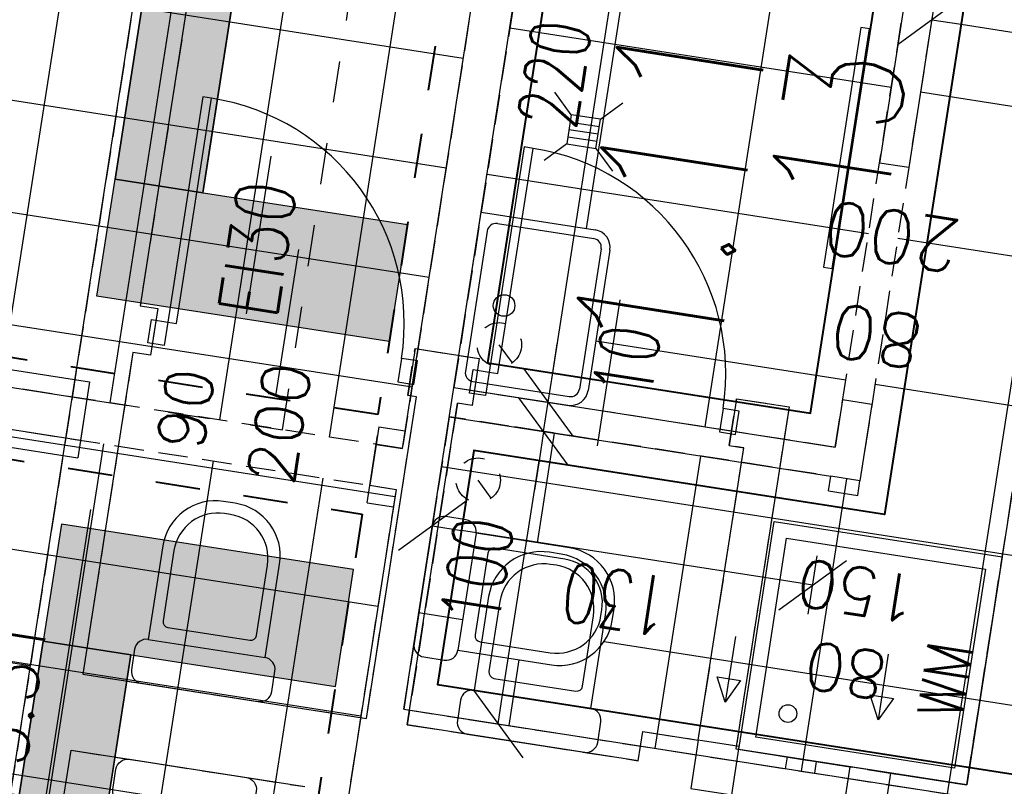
# Model space of a CAD drawing. Extents: x -38969 to 27108, y -24488 to 212598.
# Tile 254 of 256: x -6911 to -6578, y 39667 to 39927. Entities that reach past the tile are written whole.
import ezdxf
from ezdxf import colors
from ezdxf.entities.mleader import LeaderData, LeaderLine
from ezdxf.enums import TextEntityAlignment as Align
from ezdxf.math import Vec2, Vec3

# ---------------------------------------------------------------- set-up
doc = ezdxf.new("R2010")
doc.units = 0
doc.header["$LTSCALE"] = 100
doc.header["$MEASUREMENT"] = 0
for name, pattern in [('0.5_0.5', [1, 0.5, -0.5]), ('0.7_0.7', [1.4, 0.7, -0.7]), ('DASHED22', [0.15, 0.1, -0.05])]:
    doc.linetypes.add(name, pattern=pattern)
doc.layers.get('0').update_dxf_attribs({"linetype": 'CONTINUOUS'})
doc.layers.get('DEFPOINTS').update_dxf_attribs({"linetype": 'CONTINUOUS'})
for name, color, linetype in [('F_0-DIM', 6, 'CONTINUOUS'), ('F_0-MEBLE', 5, 'CONTINUOUS'), ('F_0-MUR istn', 200, 'CONTINUOUS'), ('F_0-MUW', 1, 'CONTINUOUS'), ('F_0-NR POM', 3, 'CONTINUOUS'), ('F_0-POMOCNICZA', 2, 'CONTINUOUS'), ('F_0-POW', 123, 'DASHED22'), ('F_0-STOLARKA', 6, 'CONTINUOUS'), ('F_0-WENTYLACJA', 2, 'CONTINUOUS'), ('F_1-DIM100', 6, 'CONTINUOUS'), ('F_1-MEBLE', 5, 'CONTINUOUS'), ('F_1-mur', 3, 'CONTINUOUS'), ('F_1-MUR istn', 200, 'CONTINUOUS'), ('F_1-NR POM', 3, 'CONTINUOUS'), ('F_1-PLYTKI', 140, 'CONTINUOUS'), ('F_1-POMOCNICZA', 2, 'CONTINUOUS'), ('F_1-POW', 2, 'DASHED22'), ('F_1-POW pos', 2, 'DASHED22'), ('F_1-stol', 6, 'CONTINUOUS'), ('F_1-sufit podw', 252, 'CONTINUOUS'), ('F_1-TXT', 123, 'CONTINUOUS'), ('F_1-WENTYLACJA', 2, 'CONTINUOUS'), ('F_1-WYKONCZENIE ŚCIANY', 140, 'CONTINUOUS'), ('t_1-TXT', 123, 'CONTINUOUS')]:
    doc.layers.add(name, color=color, linetype=linetype)
doc.styles.add('ROMANS', font='ROMANS.shx', dxfattribs={"width": 0.8})
doc.styles.get("Standard").update_dxf_attribs({"font": 'romans.shx', "width": 0.7})
doc.styles.add('TXT', font='romans.shx')
doc.linetypes.add('CPFLEX', pattern='A,0.0001,-0.2,[131,LTYPESHP.SHX,S=0.2,R=0,X=-0.2,Y=0],-0.4,[131,LTYPESHP.SHX,S=0.2,R=180,X=0.2,Y=0],-0.2', length=0.8001)
doc.dimstyles.new('DIM100', dxfattribs={"dimscale": 10, "dimtxt": 2, "dimasz": 1, "dimexe": 0, "dimexo": 0, "dimgap": 0.5, "dimtad": 1, "dimdec": 4, "dimrnd": 0.5, "dimdsep": 46, "dimtxsty": 'Standard', "dimblk1": 'TICK1', "dimblk2": 'TICK1', "dimsah": 1, "dimcen": 0, "dimse1": 1, "dimse2": 1, "dimclrd": 6, "dimclre": 6, "dimclrt": 123, "dimadec": 0, "dimazin": 0, "dimtfac": 1, "dimtdec": 4, "dimtmove": 2, "dimatfit": 3, "dimldrblk": 'TICK1', "dimfxl": 1, "dimtolj": 1, "dimarcsym": 0})
pattern_1 = [(171.1447, (-2226.997, 44330.714), (-7.69697, -49.404), []), (261.1447, (-2226.997, 44330.714), (49.404, -7.69697), [])]
pattern_2 = [(171.1447, (-2226.997, 44330.714), (-5.77273, -37.05301), []), (261.1447, (-2226.997, 44330.714), (37.05301, -5.77273), [])]

# ---------------------------------------------------------------- blocks, each defined once
blk = doc.blocks.new('DR_SYMB')
blk.add_attdef('SZER', text='', height=9).set_placement((0, 4), align=Align.CENTER)
blk.add_attdef('SYMB1', text='', height=11).set_placement((-29, 0), align=Align.MIDDLE_RIGHT)
blk.add_attdef('SYMB2', text='', height=11).set_placement((29, 0), align=Align.MIDDLE_LEFT)
blk.add_attdef('WYS', text='', height=9).set_placement((0, -4), align=Align.TOP_CENTER)
blk = doc.blocks.new('TICK1')
at = {"color": 0}
for p, q in [((-1, -1), (1, 1)), ((0, -1), (0, 1)), ((0, 0), (-1, 0))]:
    blk.add_line(p, q, dxfattribs=at)
blk = doc.blocks.new('*D1641')
at = {"layer": 'DEFPOINTS', "color": 0}
for p in [(-6765.74, 39792.31), (-6733.85, 39787.34), (-6781.13, 39693.5)]:
    blk.add_point(p, dxfattribs=at)
at = {"layer": 'F_1-DIM100', "color": 6, "lineweight": -2, "transparency": 16777216}
blk.add_line((-6747.71, 39698.41), (-6735.39, 39777.46), dxfattribs=at)
at = {"layer": 'F_1-DIM100', "color": 6, "lineweight": -2, "transparency": 16777216, "xscale": 10, "yscale": 10, "zscale": 10}
for p, rotation in [((-6733.85, 39787.34), 81.14470898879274), ((-6749.25, 39688.53), 261.1447089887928)]:
    blk.add_blockref('TICK1', p, dxfattribs=dict(at, rotation=rotation))
at = {"layer": 'F_1-DIM100', "color": 123, "transparency": 16777216, "insert": (-6756.37, 39740.25), "char_height": 20, "attachment_point": 5, "rotation": 81.1447}
blk.add_mtext('\\A1;100', dxfattribs=at)
blk = doc.blocks.new('OWYS_R6')
at = {"color": 6}
for p, q in [((0, 4.131), (0, -4.16)), ((-4.16, 0), (15.698, 0))]:
    blk.add_line(p, q, dxfattribs=at)
blk.add_circle((0, 0), 2.4, dxfattribs=at)
at = {"style": 'TXT'}
blk.add_attdef('%%P0.00', text='', height=2, dxfattribs=at).set_placement((2.8, 0.4), align=Align.BOTTOM_LEFT)
blk = doc.blocks.new('ZLEW_R1')
for p, q in [((-30, 0), (30, 0)), ((30, 0), (30, -39)), ((-30, 0), (-30, -39)), ((24, -3), (-24, -3)), ((-27, -6), (-27, -39)), ((27, -6), (27, -39)), ((24, -42), (-24, -42)), ((24, -45), (-24, -45))]:
    blk.add_line(p, q)
blk.add_circle((0, -12.5), 3.65)
for centre, radius, start, end in [((-24, -6), 3, 89.9984, 180), ((24, -6), 3, 0, 90), ((-24, -39), 6, 180, 270), ((-24, -39), 3, 180, 270), ((24, -39), 6, 270, 0), ((24, -39), 3, 270, 0)]:
    blk.add_arc(centre, radius, start, end)
blk = doc.blocks.new('WC_R3')
for p, q in [((20, 0), (-20, 0)), ((-24, -4), (-24, -11)), ((24, -11), (24, -4)), ((20, -15), (-20, -15)), ((-20, -15), (-20, -47)), ((20, -47), (20, -15)), ((-16, -22), (-16, -46)), ((14, -20), (-14, -20)), ((16, -46), (16, -22)), ((-1, -61), (1, -61)), ((-2, -65), (2, -65))]:
    blk.add_line(p, q)
for centre, radius, start, end in [((-20, -4), 4, 90, 180), ((20, -4), 4, 0, 90), ((-20, -11), 4, 180, 270), ((20, -11), 4, 270, 0), ((-14, -22), 2, 90, 180), ((14, -22), 2, 0, 90), ((-1, -46), 15, 180, 270), ((1, -46), 15, 270, 0), ((-2, -47), 18, 180, 270), ((2, -47), 18, 270, 0)]:
    blk.add_arc(centre, radius, start, end)
blk = doc.blocks.new('*D1651')
at = {"layer": 'DEFPOINTS', "color": 0}
for p in [(-6765.74, 39792.31), (-6637.15, 39772.27), (-6771.47, 39755.48)]:
    blk.add_point(p, dxfattribs=at)
at = {"layer": 'F_1-DIM100', "color": 6, "lineweight": -2, "transparency": 16777216}
blk.add_line((-6652.77, 39736.99), (-6761.59, 39753.94), dxfattribs=at)
at = {"layer": 'F_1-DIM100', "color": 6, "lineweight": -2, "transparency": 16777216, "xscale": 10, "yscale": 10, "zscale": 10}
for p, rotation in [((-6771.47, 39755.48), 171.1447089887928), ((-6642.89, 39735.45), 351.1447089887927)]:
    blk.add_blockref('TICK1', p, dxfattribs=dict(at, rotation=rotation))
at = {"layer": 'F_1-DIM100', "color": 123, "transparency": 16777216, "insert": (-6709.49, 39730.65), "char_height": 20, "attachment_point": 5, "rotation": 171.1447}
blk.add_mtext('\\A1;130', dxfattribs=at)
blk = doc.blocks.new('*D1654')
at = {"layer": 'DEFPOINTS', "color": 0}
for p in [(-6764.19, 39802.21), (-6732.31, 39797.24), (-6765.74, 39792.31)]:
    blk.add_point(p, dxfattribs=at)
at = {"layer": 'F_1-DIM100', "color": 6, "lineweight": -2, "transparency": 16777216}
for p, q in [((-6730.77, 39807.12), (-6729.23, 39817)), ((-6733.85, 39787.34), (-6732.31, 39797.24)), ((-6735.39, 39777.46), (-6736.93, 39767.58))]:
    blk.add_line(p, q, dxfattribs=at)
at = {"layer": 'F_1-DIM100', "color": 6, "lineweight": -2, "transparency": 16777216, "xscale": 10, "yscale": 10, "zscale": 10}
for p, rotation in [((-6732.31, 39797.24), 261.1447089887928), ((-6733.85, 39787.34), 81.1447089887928)]:
    blk.add_blockref('TICK1', p, dxfattribs=dict(at, rotation=rotation))
at = {"layer": 'F_1-DIM100', "color": 123, "transparency": 16777216, "insert": (-6705.81, 39811.11), "char_height": 20, "attachment_point": 5, "rotation": 81.1447}
blk.add_mtext('\\A1;10', dxfattribs=at)
blk = doc.blocks.new('*D1655')
at = {"layer": 'DEFPOINTS', "color": 0}
for p in [(-6730.69, 40019.62), (-6698.45, 40014.6), (-6764.19, 39802.21)]:
    blk.add_point(p, dxfattribs=at)
at = {"layer": 'F_1-DIM100', "color": 6, "lineweight": -2, "transparency": 16777216}
blk.add_line((-6730.77, 39807.12), (-6699.99, 40004.72), dxfattribs=at)
at = {"layer": 'F_1-DIM100', "color": 6, "lineweight": -2, "transparency": 16777216, "xscale": 10, "yscale": 10, "zscale": 10}
for p, rotation in [((-6698.45, 40014.6), 81.1447089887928), ((-6732.31, 39797.24), 261.1447089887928)]:
    blk.add_blockref('TICK1', p, dxfattribs=dict(at, rotation=rotation))
at = {"layer": 'F_1-DIM100', "color": 123, "transparency": 16777216, "insert": (-6730.2, 39908.23), "char_height": 20, "attachment_point": 5, "rotation": 81.1447}
blk.add_mtext('\\A1;220', dxfattribs=at)
blk = doc.blocks.new('*D1662')
at = {"layer": 'DEFPOINTS', "color": 0}
for p in [(-6591.51, 39997.94), (-6398.81, 39967.92), (-6409.94, 39896.48)]:
    blk.add_point(p, dxfattribs=at)
at = {"layer": 'F_1-DIM100', "color": 6, "lineweight": -2, "transparency": 16777216}
blk.add_line((-6592.75, 39924.97), (-6419.82, 39898.02), dxfattribs=at)
at = {"layer": 'F_1-DIM100', "color": 6, "lineweight": -2, "transparency": 16777216, "xscale": 10, "yscale": 10, "zscale": 10}
for p, rotation in [((-6602.63, 39926.5), 171.1447089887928), ((-6409.94, 39896.48), 351.1447089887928)]:
    blk.add_blockref('TICK1', p, dxfattribs=dict(at, rotation=rotation))
at = {"layer": 'F_1-DIM100', "color": 123, "transparency": 16777216, "insert": (-6508.6, 39896.67), "char_height": 20, "attachment_point": 5, "rotation": 171.1447}
blk.add_mtext('\\A1;195', dxfattribs=at)
blk = doc.blocks.new('*D1685')
at = {"layer": 'DEFPOINTS', "color": 0}
for p in [(-6591.51, 39997.94), (-6642.31, 39671.87), (-6503.92, 39650.31)]:
    blk.add_point(p, dxfattribs=at)
at = {"layer": 'F_1-DIM100', "color": 6, "lineweight": -2, "transparency": 16777216}
blk.add_line((-6454.66, 39966.5), (-6502.38, 39660.19), dxfattribs=at)
at = {"layer": 'F_1-DIM100', "color": 6, "lineweight": -2, "transparency": 16777216, "xscale": 10, "yscale": 10, "zscale": 10}
for p, rotation in [((-6453.12, 39976.38), 81.14470898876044), ((-6503.92, 39650.31), 261.1447089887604)]:
    blk.add_blockref('TICK1', p, dxfattribs=dict(at, rotation=rotation))
at = {"layer": 'F_1-DIM100', "color": 123, "transparency": 16777216, "insert": (-6493.34, 39815.65), "char_height": 20, "attachment_point": 5, "rotation": 81.1447}
blk.add_mtext('\\A1;330', dxfattribs=at)
blk = doc.blocks.new('DR_1180P0')
at = {"color": 7}
blk.add_line((-15, -40), (35, -40), dxfattribs=at)
blk.add_lwpolyline([(4, 0), (4, -3), (81, -3), (81, 0), (4, 0)])
blk.add_arc((4, -3), 77, 270, 0, dxfattribs=at)
blk = doc.blocks.new('*D1756')
at = {"layer": 'DEFPOINTS', "color": 0}
for p in [(-6876.7, 41171.83), (-6818.42, 41162.75), (-7112.73, 39614.61)]:
    blk.add_point(p, dxfattribs=at)
at = {"layer": 'F_0-DIM', "color": 6, "lineweight": -2, "transparency": 16777216}
blk.add_line((-7059.34, 39616.41), (-6819.96, 41152.87), dxfattribs=at)
at = {"layer": 'F_0-DIM', "color": 6, "lineweight": -2, "transparency": 16777216, "xscale": 10, "yscale": 10, "zscale": 10}
for p, rotation in [((-6818.42, 41162.75), 81.14470898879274), ((-7060.88, 39606.53), 261.1447089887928)]:
    blk.add_blockref('TICK1', p, dxfattribs=dict(at, rotation=rotation))
at = {"layer": 'F_0-DIM', "color": 123, "transparency": 16777216, "insert": (-6954.47, 40386.95), "char_height": 20, "attachment_point": 5, "rotation": 81.1447}
blk.add_mtext('\\A1;1575', dxfattribs=at)

msp = doc.modelspace()

# ---------------------------------------------------------------- hatches: boundary and pattern name
at = {"layer": 'F_1-PLYTKI'}
h = msp.add_hatch(dxfattribs=at)
h.set_pattern_fill('ANSI37', color=5, scale=300, angle=45)
h.set_pattern_definition(pattern_2)
h.paths.add_polyline_path([(-7927.48, 40897.31774), (-7959.19152, 40693.7732), (-6970.12315, 40539.67984), (-7016.70657, 40240.6781), (-7080.95953, 39828.26203), (-6781.57121, 39781.61839), (-6639.02331, 40696.58074)])
at = {"layer": 'F_1-PLYTKI', "true_color": 0xf1a50e}
h = msp.add_hatch(dxfattribs=at)
h.set_pattern_fill('ANSI37', color=40, scale=400, angle=45)
h.set_pattern_definition(pattern_1)
h.paths.add_polyline_path([(-6739.62075, 39959.93799), (-6754.95852, 39861.49051), (-6716.42339, 39855.48687, -0.414213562), (-6711.41855, 39848.63475), (-6718.80764, 39801.2069, -0.414213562), (-6725.65976, 39796.20205), (-6635.253, 39782.09999), (-6601.38633, 39999.47766), (-6631.52277, 40004.17281), (-6640.81273, 39944.54405)])
h = msp.add_hatch(dxfattribs=at)
h.set_pattern_fill('ANSI37', color=40, scale=400, angle=45)
h.set_pattern_definition(pattern_1)
h.paths.add_polyline_path([(-6591.50552, 39997.93826), (-6626.91159, 39770.6798), (-6765.73687, 39792.30828), (-6781.13081, 39693.50025), (-6449.61287, 39641.85093), (-6398.81286, 39967.91743)])
h.paths.add_polyline_path([(-6504.20437, 39729.93242), (-6449.85995, 39721.46575, -0.414213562), (-6441.51854, 39710.04556), (-6451.5246, 39645.82034), (-6515.74982, 39655.8264, -0.414213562), (-6524.09123, 39667.2466), (-6515.62456, 39721.59101, -0.414213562)], flags=16)
h.paths.add_polyline_path([(-6504.58922, 39727.46222), (-6450.2448, 39718.99555, -0.414213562), (-6443.98874, 39710.4304), (-6450.53117, 39668.43699), (-6473.37156, 39651.75417), (-6515.36497, 39658.2966, -0.414213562), (-6521.62103, 39666.86175), (-6513.15436, 39721.20616, -0.414213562)], flags=0)
h.paths.add_polyline_path([(-6458.76652, 39826.47312), (-6455.23361, 39849.14956, -0.414213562), (-6444.95544, 39856.65683), (-6429.7143, 39854.28232, -0.414213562), (-6425.96066, 39849.14323), (-6430.87903, 39817.57406, -0.414213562), (-6436.01812, 39813.82043), (-6451.25926, 39816.19494, -0.414213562)], flags=16)
h.paths.add_polyline_path([(-6432.43196, 39836.51388, -1), (-6433.20165, 39831.57347, -1)], flags=0)
h.paths.add_polyline_path([(-6445.49545, 39911.65523), (-6441.96254, 39934.33167, -0.414213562), (-6431.68437, 39941.83894), (-6416.44323, 39939.46442, -0.414213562), (-6412.68959, 39934.32533), (-6417.60796, 39902.75617, -0.414213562), (-6422.74705, 39899.00253), (-6437.98819, 39901.37705, -0.414213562)], flags=16)
h.paths.add_polyline_path([(-6465.73722, 39668.27588, -1), (-6466.50692, 39663.33548, -1)], flags=0)
h.paths.add_polyline_path([(-6710.05529, 39727.46377), (-6710.67105, 39723.51144, -0.414213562), (-6731.2274, 39708.49691), (-6762.84597, 39713.42297), (-6756.68839, 39752.94618), (-6725.06982, 39748.02012, -0.414213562)], flags=16)
h.paths.add_polyline_path([(-6419.16088, 39921.69598, -1), (-6419.93058, 39916.75558, -1)], flags=0)
h.paths.add_polyline_path([(-6714.16155, 39727.09144), (-6714.46943, 39725.11528, -0.414213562), (-6731.59972, 39712.60317), (-6755.31365, 39716.29772, -0.414213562), (-6756.98193, 39718.58175), (-6752.67163, 39746.248, -0.414213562), (-6750.38759, 39747.91628), (-6726.67366, 39744.22174, -0.414213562)], flags=0)
at = {"layer": 'F_1-PLYTKI'}
h = msp.add_hatch(dxfattribs=at)
h.set_pattern_fill('ANSI37', color=5, scale=300, angle=45)
h.set_pattern_definition(pattern_2)
h.paths.add_polyline_path([(-7083.11468, 39814.42891), (-7113.90257, 39616.81285), (-7160.54621, 39317.42453), (-7488.58887, 39368.53241), (-7561.55615, 38900.18235), (-7528.9495, 38895.10235), (-7532.64405, 38871.38843), (-7429.8837, 38855.37873), (-7399.24975, 39052.00671), (-6907.18577, 38975.34488), (-6783.72636, 39767.78527)])
at = {"layer": 'F_1-sufit podw'}
h = msp.add_hatch(dxfattribs=at)
h.set_pattern_fill('CROSS', color=10, scale=20, style=0)
h.set_pattern_definition([(81.14471, (-7298.9845, 21519.5906), (-4.1707044, 5.7100985), [2.5, -7.5]), (171.14471, (-7297.557, 21520.6333), (-5.7100985, -4.1707044), [2.5, -7.5])])
h.paths.add_polyline_path([(-8492.59084, 40540.30508), (-8453.06763, 40534.1475), (-8437.67369, 40632.95553), (-8477.1969, 40639.11311)])
h.paths.add_polyline_path([(-8537.18346, 40582.67468), (-8532.56528, 40612.31708), (-8502.92287, 40607.6989), (-8507.54105, 40578.05649)])
h.paths.add_polyline_path([(-8558.68142, 40672.04938), (-8552.52384, 40711.57259), (-8453.71582, 40696.17865), (-8459.87339, 40656.65544)])
h.paths.add_polyline_path([(-8524.81475, 40889.42704), (-8530.97233, 40849.90383), (-8432.1643, 40834.50989), (-8426.00672, 40874.0331)])
h.paths.add_polyline_path([(-8477.14709, 40968.02599), (-8481.76527, 40938.38358), (-8452.12286, 40933.7654), (-8447.50468, 40963.40781)])
h.paths.add_polyline_path([(-8421.77871, 40994.82201), (-8382.2555, 40988.66444), (-8397.64944, 40889.85641), (-8437.17265, 40896.01398)])
h.paths.add_polyline_path([(-8155.07948, 40953.27122), (-8115.55627, 40947.11364), (-8130.95021, 40848.30561), (-8170.47342, 40854.46319)])
h.paths.add_polyline_path([(-8033.70515, 40868.32438), (-7994.18194, 40862.16681), (-8009.57588, 40763.35878), (-8049.09909, 40769.51635)])
h.paths.add_polyline_path([(-8144.706, 40749.48872), (-8105.18279, 40743.33115), (-8120.57673, 40644.52312), (-8160.09994, 40650.68069)])
h.paths.add_polyline_path([(-8074.99841, 40905.37265), (-8079.61659, 40875.73024), (-8049.97419, 40871.11206), (-8045.356, 40900.75446)])
h.paths.add_polyline_path([(-8105.47842, 40709.73275), (-8110.0966, 40680.09034), (-8080.45419, 40675.47216), (-8075.83601, 40705.11457)])
h.paths.add_polyline_path([(-7876.95207, 40843.90281), (-7916.47528, 40850.06038), (-7931.86922, 40751.25235), (-7892.34601, 40745.09478)])
h.paths.add_polyline_path([(-6764.64547, 40604.82524), (-6760.02729, 40634.46765), (-6730.38488, 40629.84947), (-6735.00307, 40600.20706)])
h.paths.add_polyline_path([(-6748.76613, 40200.05605), (-6788.28934, 40206.21363), (-6803.68328, 40107.4056), (-6764.16007, 40101.24803)])
h.paths.add_polyline_path([(-6779.90655, 39857.26381), (-6786.06413, 39817.7406), (-6884.87216, 39833.13454), (-6878.71458, 39872.65775)])
h.paths.add_polyline_path([(-6804.22898, 39701.14712), (-6798.0714, 39740.67033), (-6896.87943, 39756.06428), (-6903.03701, 39716.54106)])
h.paths.add_polyline_path([(-7003.55945, 39071.32464), (-6998.94126, 39100.96704), (-6969.29886, 39096.34886), (-6973.91704, 39066.70645)])
h.paths.add_polyline_path([(-6922.25585, 39086.48957), (-6961.77906, 39092.64715), (-6977.173, 38993.83912), (-6937.64979, 38987.68154)])
h.paths.add_polyline_path([(-7470.65565, 39144.09657), (-7466.03747, 39173.73898), (-7436.39506, 39169.1208), (-7441.01324, 39139.47839)])
h.paths.add_polyline_path([(-7468.17315, 39184.67505), (-7507.69636, 39190.83263), (-7523.0903, 39092.0246), (-7483.56709, 39085.86702)])
h.paths.add_polyline_path([(-7425.78106, 38933.68051), (-7431.93864, 38894.15729), (-7530.74667, 38909.55124), (-7524.58909, 38949.07445)])
h.paths.add_polyline_path([(-7451.95076, 38765.70686), (-7445.79319, 38805.23007), (-7544.60122, 38820.62401), (-7550.75879, 38781.1008)])
h.paths.add_polyline_path([(-7587.03848, 38713.88447), (-7580.8809, 38753.40768), (-7679.68893, 38768.80163), (-7685.84651, 38729.27841)])
h.paths.add_polyline_path([(-7635.22152, 38404.61534), (-7629.06394, 38444.13855), (-7727.87197, 38459.5325), (-7734.02954, 38420.00928)])
h.paths.add_polyline_path([(-7506.18754, 38391.59675), (-7500.02997, 38431.11996), (-7598.83799, 38446.5139), (-7604.99557, 38406.99069)])
h = msp.add_hatch(dxfattribs=at)
h.set_pattern_fill('FLEX', color=10, scale=50, style=0)
h.set_pattern_definition([(81.14471, (-7298.985, 21519.59), (-12.351004, 1.924243), [12.5, -12.5]), (126.14471, (-7297.06, 21531.942), (-12.3510036, 1.9242427), [3.125, -11.4276695, 3.125, -17.6776695])])
h.paths.add_polyline_path([(-8502.92287, 40607.6989), (-8507.54105, 40578.05649), (-8487.20296, 40574.88789), (-8482.58478, 40604.5303)])
h.paths.add_polyline_path([(-8532.56528, 40612.31708), (-8524.09861, 40666.6615), (-8494.4562, 40662.04332), (-8502.92287, 40607.6989)])
h.paths.add_polyline_path([(-8460.58953, 40879.42098), (-8452.12286, 40933.7654), (-8481.76527, 40938.38358), (-8490.23194, 40884.03916)])
h.paths.add_polyline_path([(-8452.12286, 40933.7654), (-8447.50468, 40963.40781), (-8427.16659, 40960.2392), (-8431.78477, 40930.59679)])
h.paths.add_polyline_path([(-8120.94415, 40912.53083), (-8125.56233, 40882.88842), (-8079.61659, 40875.73024), (-8074.99841, 40905.37265)])
h.paths.add_polyline_path([(-8079.61659, 40875.73024), (-8105.47842, 40709.73275), (-8075.83601, 40705.11457), (-8049.97419, 40871.11206)])
h.paths.add_polyline_path([(-8054.90232, 40836.2046), (-8059.5205, 40806.56219), (-8043.71122, 40804.09916), (-8039.09303, 40833.74157)])
h.paths.add_polyline_path([(-6764.64547, 40604.82524), (-6760.02729, 40634.46765), (-7882.33995, 40809.31999), (-7886.95813, 40779.67759)])
h.paths.add_polyline_path([(-6849.07217, 39868.03957), (-6735.00307, 40600.20706), (-6764.64547, 40604.82524), (-6878.71458, 39872.65775)])
h.paths.add_polyline_path([(-6998.94126, 39100.96704), (-6903.03701, 39716.54106), (-6873.3946, 39711.92288), (-6969.29886, 39096.34886)])
h.paths.add_polyline_path([(-7436.39506, 39169.1208), (-7441.01324, 39139.47839), (-7003.55945, 39071.32464), (-6998.94126, 39100.96704)])
h.paths.add_polyline_path([(-7470.65565, 39144.09657), (-7501.59748, 38945.49243), (-7471.95507, 38940.87425), (-7441.01324, 39139.47839)])

# ---------------------------------------------------------------- linework, layer by layer
at = {"layer": 'F_0-MEBLE', "ltscale": 0.6}
for p, q in [((-6724.50042, 39894.39283), (-6730.04796, 39901.98794)), ((-6714.61962, 39892.85344), (-6707.02451, 39898.40097)), ((-6724.88527, 39891.92263), (-6715.00447, 39890.38324)), ((-6725.27012, 39889.45243), (-6715.38932, 39887.91304)), ((-6725.65497, 39886.98223), (-6715.77417, 39885.44283)), ((-6726.03982, 39884.51203), (-6733.63493, 39878.96449)), ((-6716.15902, 39882.97263), (-6710.61148, 39875.37752))]:
    msp.add_line(p, q, dxfattribs=at)
msp.add_lwpolyline([(-6716.15902, 39882.97263), (-6714.61962, 39892.85344), (-6724.50042, 39894.39283), (-6726.03982, 39884.51203)], close=True, dxfattribs=at)
at = {"layer": 'F_0-MEBLE'}
for points in [[(-6667.8739, 39679.90348), (-6655.86663, 39756.97375), (-6578.79636, 39744.96647), (-6590.80364, 39667.89621)], [(-6662.1638, 39684.07419), (-6651.69592, 39751.26365), (-6584.50646, 39740.79577), (-6594.97434, 39673.60631)]]:
    msp.add_lwpolyline(points, close=True, dxfattribs=at)
msp.add_circle((-6651.25632, 39692.01644), 3, dxfattribs=at)
at = {"layer": 'F_0-MUR istn'}
for p, q in [((-6998.82672, 39121.19047), (-6819.94912, 40269.33976)), ((-6840.03277, 40023.5011), (-6870.20489, 39829.83737)), ((-6590.80364, 39667.89621), (-6564.17212, 39838.8341)), ((-6870.20489, 39829.83737), (-6864.27641, 39828.91373)), ((-6864.27641, 39828.91373), (-6866.73944, 39813.10445)), ((-6777.32535, 39815.36706), (-6779.78838, 39799.55778)), ((-6777.32535, 39815.36706), (-6755.58758, 39811.98039)), ((-6872.66792, 39814.02808), (-6889.60126, 39705.33925)), ((-6866.73944, 39813.10445), (-6872.66792, 39814.02808)), ((-6755.58758, 39811.98039), (-6758.05061, 39796.17111)), ((-6793.75747, 39690.40713), (-6776.82414, 39799.09596)), ((-6776.82414, 39799.09596), (-6779.78838, 39799.55778)), ((-6779.92435, 39688.25197), (-6762.99101, 39796.94081)), ((-6758.05061, 39796.17111), (-6762.99101, 39796.94081)), ((-6668.63651, 39798.43373), (-6671.09954, 39782.62444)), ((-6650.85107, 39795.66282), (-6668.86198, 39680.05742)), ((-6668.63651, 39798.43373), (-6650.85107, 39795.66282)), ((-6671.09954, 39782.62444), (-6666.15914, 39781.85474)), ((-6681.55308, 39683.04671), (-6666.15914, 39781.85474)), ((-6889.60126, 39705.33925), (-6793.75747, 39690.40713)), ((-6701.866, 39676.09076), (-6779.92435, 39688.25197)), ((-6701.866, 39676.09076), (-6700.32661, 39685.97156)), ((-6700.32661, 39685.97156), (-6681.55308, 39683.04671)), ((-6910.53702, 39570.96033), (-6893.60368, 39679.64916)), ((-6893.60368, 39679.64916), (-6814.55726, 39667.33401)), ((-6668.86198, 39680.05742), (-6630.32685, 39674.05378)), ((-6616.49373, 39671.89863), (-6590.80364, 39667.89621))]:
    msp.add_line(p, q, dxfattribs=at)
at = {"layer": 'F_0-MUW', "linetype": 'Continuous'}
for points in [[(-6667.71996, 39680.89156), (-6681.55308, 39683.04671), (-6684.09309, 39666.74339), (-6670.25996, 39664.58824)], [(-6616.49373, 39671.89863), (-6630.32685, 39674.05378), (-6632.71291, 39658.73854), (-6618.87979, 39656.58339)]]:
    msp.add_lwpolyline(points, close=True, dxfattribs=at)
at = {"layer": 'F_0-POMOCNICZA', "linetype": '0.7_0.7', "ltscale": 0.15}
msp.add_line((-6907.3867, 39708.11016), (-7100.06236, 39738.12835), dxfattribs=at)
at = {"layer": 'F_0-POW', "color": 1}
msp.add_lwpolyline([(-7996.5487, 40479.97553), (-7917.42384, 40987.8488), (-6929.34355, 40833.90939), (-6876.69627, 41171.83284), (-6684.02061, 41141.81466), (-6926.47519, 39585.5882), (-7119.15085, 39615.60639), (-6960.59325, 40633.32909), (-7698.68923, 40748.32183), (-7746.56438, 40441.02886)], close=True, dxfattribs=at)
for points in [[(-6840.03277, 40023.5011), (-6870.20489, 39829.83737), (-6864.27641, 39828.91373), (-6866.73944, 39813.10445), (-6872.66792, 39814.02808), (-6889.60126, 39705.33925), (-6793.75747, 39690.40713), (-6790.83262, 39709.18065), (-6790.83262, 39709.18065), (-6776.82414, 39799.09596), (-6779.78838, 39799.55778), (-6777.32535, 39815.36706), (-6755.58758, 39811.98039), (-6758.05061, 39796.17111), (-6762.99101, 39796.94081), (-6779.92435, 39688.25197), (-6701.866, 39676.09076), (-6700.32661, 39685.97156), (-6681.55308, 39683.04671), (-6666.15914, 39781.85474), (-6669.12338, 39782.31656)], [(-6671.09954, 39782.62444), (-6668.63651, 39798.43373), (-6650.85107, 39795.66282), (-6668.86198, 39680.05742), (-6590.80364, 39667.89621), (-6542.6206, 39977.16534)], [(-6910.53702, 39570.96033), (-6893.60368, 39679.64916), (-6814.55726, 39667.33401)]]:
    msp.add_lwpolyline(points, dxfattribs=at)
at = {"layer": 'F_0-STOLARKA'}
for points in [[(-6866.37429, 39825.19232), (-6860.93985, 39824.34565), (-6862.17136, 39816.44101), (-6867.6058, 39817.28768)], [(-6866.37429, 39825.19232), (-6860.93985, 39824.34565), (-6862.17136, 39816.44101), (-6867.6058, 39817.28768)], [(-6776.45898, 39811.18383), (-6781.89342, 39812.0305), (-6783.12494, 39804.12586), (-6777.6905, 39803.27919)], [(-6776.45898, 39811.18383), (-6781.89342, 39812.0305), (-6783.12494, 39804.12586), (-6777.6905, 39803.27919)], [(-6757.68546, 39808.25898), (-6752.25102, 39807.41232), (-6753.48253, 39799.50767), (-6758.91697, 39800.35434)], [(-6757.68546, 39808.25898), (-6752.25102, 39807.41232), (-6753.48253, 39799.50767), (-6758.91697, 39800.35434)], [(-6667.77015, 39794.2505), (-6673.20459, 39795.09716), (-6674.43611, 39787.19252), (-6669.00167, 39786.34585)], [(-6667.77015, 39794.2505), (-6673.20459, 39795.09716), (-6674.43611, 39787.19252), (-6669.00167, 39786.34585)]]:
    msp.add_lwpolyline(points, close=True, dxfattribs=at)
at = {"layer": 'F_0-WENTYLACJA', "ltscale": 0.15}
for points in [[(-6669.00969, 39718.08572), (-6672.46582, 39695.9021), (-6675.18662, 39704.4225), (-6667.28198, 39703.19098), (-6672.46582, 39695.9021)], [(-6617.32163, 39712.05703), (-6620.77776, 39689.87341), (-6623.49857, 39698.39381), (-6615.59393, 39697.16229), (-6620.77776, 39689.87341)]]:
    msp.add_lwpolyline(points, dxfattribs=at)
at = {"layer": 'F_1-mur'}
for p, q in [((-7080.0359, 39834.19052), (-6887.36024, 39804.17233)), ((-7084.03832, 39808.50043), (-6891.36266, 39778.48224)), ((-6789.54029, 39788.93233), (-6780.64757, 39787.54687)), ((-6793.54272, 39763.24224), (-6784.64999, 39761.85679))]:
    msp.add_line(p, q, dxfattribs=at)
for points in [[(-6887.36024, 39804.17233), (-6891.36266, 39778.48224)], [(-6789.54029, 39788.93233), (-6790.46393, 39783.00385)], [(-6793.54272, 39763.24224), (-6790.00211, 39785.96809)]]:
    msp.add_lwpolyline(points, dxfattribs=at)
at = {"layer": 'F_1-MUR istn'}
for p, q in [((-6781.57121, 39781.61839), (-6732.46453, 40096.816)), ((-6781.13081, 39693.50025), (-6718.63141, 40094.66085)), ((-6601.38633, 39999.47766), (-6620.30194, 39878.06528)), ((-6591.50552, 39997.93826), (-6610.42114, 39876.52589)), ((-7080.95953, 39828.26203), (-6888.28388, 39798.24385)), ((-7083.11468, 39814.42891), (-6890.43903, 39784.41072)), ((-6764.19747, 39802.18909), (-6635.253, 39782.09999)), ((-6888.28388, 39798.24385), (-6890.43903, 39784.41072)), ((-6632.77104, 39798.03078), (-6635.253, 39782.09999)), ((-6622.89023, 39796.49139), (-6626.91159, 39770.6798)), ((-6765.73687, 39792.30828), (-6636.79239, 39772.21919)), ((-6765.73687, 39792.30828), (-6636.79239, 39772.21919)), ((-6790.46393, 39783.00385), (-6792.61908, 39769.17072)), ((-6790.46393, 39783.00385), (-6781.57121, 39781.61839)), ((-6637.56209, 39767.27879), (-6636.79239, 39772.21919)), ((-6792.61908, 39769.17072), (-6783.72636, 39767.78527)), ((-6627.68129, 39765.73939), (-6626.91159, 39770.6798)), ((-6627.68129, 39765.73939), (-6626.91159, 39770.6798)), ((-6783.72636, 39767.78527), (-6890.71425, 39081.06947)), ((-6637.56209, 39767.27879), (-6627.68129, 39765.73939)), ((-6781.13081, 39693.50025), (-6406.64838, 39635.15722)), ((-6651.57058, 39677.36348), (-6652.18633, 39673.41116)), ((-6651.57058, 39677.36348), (-6641.68977, 39675.82409)), ((-6641.68977, 39675.82409), (-6642.30553, 39671.87177)), ((-6641.68977, 39675.82409), (-6642.30553, 39671.87177))]:
    msp.add_line(p, q, dxfattribs=at)
for points in [[(-6610.42114, 39876.52589), (-6620.30194, 39878.06528)], [(-6622.89023, 39796.49139), (-6632.77104, 39798.03078)]]:
    msp.add_lwpolyline(points, dxfattribs=at)
at = {"layer": 'F_1-PLYTKI', "color": 1}
for points in [[(-6878.71458, 39872.65775), (-6764.64547, 40604.82524), (-7886.95813, 40779.67759), (-7882.33995, 40809.31999), (-6730.38488, 40629.84947), (-6848.30248, 39872.97997), (-6849.07217, 39868.03957)], [(-6849.07217, 39868.03957), (-6735.00307, 40600.20706), (-6764.64547, 40604.82524), (-6878.71458, 39872.65775)], [(-6779.90655, 39857.26381), (-6786.06413, 39817.7406), (-6884.87216, 39833.13454), (-6878.71458, 39872.65775)], [(-6804.22898, 39701.14712), (-6798.0714, 39740.67033), (-6896.87943, 39756.06428), (-6903.03701, 39716.54106)], [(-6903.03701, 39716.54106), (-6998.94126, 39100.96704), (-7436.39506, 39169.1208), (-7441.01324, 39139.47839), (-6973.91704, 39066.70645), (-6882.78672, 39651.63833), (-6873.3946, 39711.92288)], [(-6998.94126, 39100.96704), (-6903.03701, 39716.54106), (-6873.3946, 39711.92288), (-6969.29886, 39096.34886)]]:
    msp.add_lwpolyline(points, close=True, dxfattribs=at)
at = {"layer": 'F_1-POMOCNICZA', "linetype": '0.7_0.7', "ltscale": 0.2}
msp.add_line((-6822.0825, 39787.92991), (-6736.33824, 40338.29063), dxfattribs=at)
msp.add_lwpolyline([(-6888.28388, 39798.24385), (-6822.0825, 39787.92991)], dxfattribs=at)
at = {"layer": 'F_1-POW', "color": 1}
for points in [[(-6959.03908, 39809.26726), (-6894.78611, 40221.68332), (-7016.70657, 40240.6781), (-6970.12315, 40539.67984), (-7959.19152, 40693.7732), (-7927.48, 40897.31774), (-6639.02331, 40696.58074), (-6781.57121, 39781.61839)], [(-6730.3308, 40019.56675), (-6764.19747, 39802.18909), (-6635.253, 39782.09999), (-6601.38633, 39999.47766)], [(-6449.61287, 39641.85093), (-6398.81286, 39967.91743), (-6591.50552, 39997.93826), (-6626.91159, 39770.6798), (-6765.73687, 39792.30828), (-6781.13081, 39693.50025)], [(-7429.8837, 38855.37873), (-7532.64405, 38871.38843), (-7528.9495, 38895.10235), (-7561.55615, 38900.18235), (-7507.58364, 39246.61195), (-7057.62053, 39176.50929), (-6991.98211, 39597.81808), (-7132.00146, 39619.6326), (-7101.21358, 39817.24865), (-6783.72636, 39767.78527), (-6907.18577, 38975.34488), (-7399.24975, 39052.00671)]]:
    msp.add_lwpolyline(points, close=True, dxfattribs=at)
at = {"layer": 'F_1-POW', "color": 40, "linetype": 'CPFLEX', "lineweight": 40, "ltscale": 0.3, "true_color": 0xf1a50e}
for points in [[(-6721.98939, 40008.14655), (-6752.77728, 39810.5305), (-6643.59441, 39793.52019), (-6612.80652, 39991.13625)], [(-6457.95427, 39653.27113), (-6410.23306, 39959.57602), (-6583.16411, 39986.51807), (-6618.57018, 39759.2596), (-6757.39546, 39780.88809), (-6769.71061, 39701.84166)]]:
    msp.add_lwpolyline(points, close=True, dxfattribs=at)
at = {"layer": 'F_1-POW pos'}
for points in [[(-7080.95953, 39828.26203), (-7016.70657, 40240.6781), (-7016.70657, 40240.6781), (-6970.12315, 40539.67984), (-7959.19152, 40693.7732), (-7927.48, 40897.31774), (-6639.02331, 40696.58074), (-6781.57121, 39781.61839)], [(-7429.8837, 38855.37873), (-7532.64405, 38871.38843), (-7528.9495, 38895.10235), (-7561.55615, 38900.18235), (-7488.58887, 39368.53241), (-7160.54621, 39317.42453), (-7113.90257, 39616.81285), (-7132.00146, 39619.6326), (-7101.21358, 39817.24865), (-6783.72636, 39767.78527), (-6907.18577, 38975.34488), (-7399.24975, 39052.00671)]]:
    msp.add_lwpolyline(points, close=True, dxfattribs=at)
at = {"layer": 'F_1-stol'}
msp.add_lwpolyline([(-6639.29104, 39842.88233), (-6636.3268, 39842.42051), (-6623.70376, 39923.44309), (-6626.66801, 39923.90491)], close=True, dxfattribs=at)
at = {"layer": 'F_1-TXT'}
msp.add_lwpolyline([(-6834.29133, 39827.06641), (-6825.98965, 39880.35186)], dxfattribs=at)
at = {"layer": 'F_1-WENTYLACJA', "linetype": '0.5_0.5', "ltscale": 0.15}
for p, q in [((-6744.40698, 39810.60509), (-6753.25438, 39822.71803)), ((-6751.5331, 39764.86515), (-6760.3805, 39776.9781))]:
    msp.add_line(p, q, dxfattribs=at)
for centre in [(-6748.83068, 39816.66156), (-6755.9568, 39770.92162)]:
    msp.add_circle(centre, 7.5, dxfattribs=at)
at = {"layer": 'F_1-WYKONCZENIE ŚCIANY', "color": 3, "linetype": '0.5_0.5', "lineweight": 40, "ltscale": 0.3, "true_color": 0x19f10e}
for points in [[(-7068.52586, 39836.44555), (-7004.27289, 40248.86161), (-7005.28637, 40249.01951), (-6958.70296, 40548.02125), (-7947.77133, 40702.11461), (-7919.13859, 40885.89754), (-6650.4435, 40688.23933), (-6789.91261, 39793.03859)], [(-7438.2251, 38866.79892), (-7521.22385, 38879.72984), (-7517.5293, 38903.44376), (-7550.13595, 38908.52376), (-7480.51005, 39355.42673), (-7150.12535, 39303.95396), (-7100.14032, 39624.78938), (-7100.14032, 39624.78938), (-7072.43123, 39802.64383), (-6795.14655, 39759.44386), (-6915.52718, 38986.76507), (-7407.59116, 39063.4269)]]:
    msp.add_lwpolyline(points, close=True, dxfattribs=at)

# ---------------------------------------------------------------- block references
at = {"layer": 'F_0-MEBLE', "rotation": 171.1447089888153}
for p in [(-6850.07805, 39699.18167), (-6739.9071, 39682.01743)]:
    msp.add_blockref('WC_R3', p, dxfattribs=at)
at = {"layer": 'F_0-MEBLE', "xscale": -1, "rotation": 351.1447089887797}
msp.add_blockref('WC_R3', (-6854.08047, 39673.49159), dxfattribs=at)
at = {"layer": 'F_0-STOLARKA', "rotation": 81.14470898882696}
for p in [(-6861.55561, 39820.39333), (-6861.55561, 39820.39333), (-6752.86677, 39803.45999), (-6752.86677, 39803.45999)]:
    msp.add_blockref('DR_1180P0', p, dxfattribs=at)
at = {"layer": 'F_1-MEBLE', "ltscale": 0.6, "rotation": 81.1447089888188}
msp.add_blockref('ZLEW_R1', (-6759.57671, 39831.8481), dxfattribs=at)
at = {"layer": 'F_1-MEBLE', "rotation": 81.14470898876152}
msp.add_blockref('WC_R3', (-6774.58839, 39735.49367), dxfattribs=at)
at = {"layer": 'F_1-TXT'}
for name, p, xscale, yscale, zscale, rotation, values in [('DR_SYMB', (-6618.70882, 39836.32248), 1.999999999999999, 1.999999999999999, 1.999999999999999, 171.1447089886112, {'SZER': '80', 'WYS': '200'}), ('OWYS_R6', (-6907.33169, 39630.14838), 8.43749999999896, 8.43749999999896, 8.43749999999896, 81.14470898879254, {'%%P0.00': '+3.31'})]:
    msp.add_blockref(name, p, dxfattribs=dict(at, xscale=xscale, yscale=yscale, zscale=zscale, rotation=rotation)).add_auto_attribs(values)
ref = msp.add_blockref('DR_SYMB', (-6839.06602, 39792.60001), dxfattribs=dict(at, xscale=1.999999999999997, yscale=1.999999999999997, zscale=1.999999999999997, rotation=81.14470898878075))
ref.add_attrib('SZER', '90', dxfattribs={"layer": '0', "height": 16, "rotation": 81.144709}).set_placement((-6846.97067, 39793.83152), align=Align.CENTER)
ref.add_attrib('WYS', '200', dxfattribs={"layer": '0', "height": 16, "rotation": 81.144709}).set_placement((-6831.16138, 39791.36849), align=Align.TOP_CENTER)
ref = msp.add_blockref('DR_SYMB', (-6629.74513, 39720.01204), dxfattribs=dict(at, xscale=1.399999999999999, yscale=1.399999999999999, zscale=1.399999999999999, rotation=171.1447089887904))
ref.add_attrib('SZER', '80', dxfattribs={"layer": '0', "height": 16, "rotation": 171.144709}).set_placement((-6630.60719, 39714.47879), align=Align.CENTER)
ref.add_attrib('WYS', '150', dxfattribs={"layer": '0', "height": 16, "rotation": 171.144709}).set_placement((-6628.88307, 39725.54529), align=Align.TOP_CENTER)

# ---------------------------------------------------------------- texts
at = {"layer": 'F_0-NR POM', "color": 3, "style": 'ROMANS', "width": 0.8}
msp.add_text('13', height=40, rotation=81.144709, dxfattribs=at).set_placement((-6618.73323, 39859.38178))
at = {"layer": 'F_0-WENTYLACJA', "ltscale": 0.15, "insert": (-6598.09864, 39703.44232), "char_height": 15.36, "width": 57.9988426, "attachment_point": 5, "rotation": 81.144709, "style": 'ROMANS'}
msp.add_mtext('WM', dxfattribs=at)
at = {"layer": 'F_1-NR POM', "color": 3, "style": 'ROMANS', "width": 0.8}
msp.add_text('1.11', height=50, rotation=81.144709, dxfattribs=at).set_placement((-6675.73985, 39806.17039))
at = {"layer": 'F_1-TXT', "style": 'ROMANS', "width": 0.8}
msp.add_text('EI30', height=20, rotation=81.1447086, dxfattribs=at).set_placement((-6824.19954, 39824.79173))

# ---------------------------------------------------------------- dimensions: what is measured, and where the dimension line sits
at = {"layer": 'F_0-DIM'}
dim = msp.add_linear_dim(base=(-6818.42181, 41162.75389), p1=(-7112.72833, 39614.60578), p2=(-6876.69627, 41171.83284), angle=81.144709, dimstyle='DIM100', dxfattribs=at)
dim.commit()
dim.dimension.update_dxf_attribs({"geometry": '*D1756', "text_midpoint": (-6954.4703, 40386.94975)})
at = {"layer": 'F_1-DIM100'}
for base, p1, p2, angle, picture, middle in [((-6698.44641, 40014.59927), (-6764.19489, 39802.20569), (-6730.68633, 40019.62214), 81.144709, '*D1655', (-6730.19965, 39908.22784)), ((-6503.91789, 39650.31146), (-6591.50552, 39997.93826), (-6642.30553, 39671.87177), 261.144709, '*D1685', (-6493.33909, 39815.6538)), ((-6409.94195, 39896.48391), (-6591.50552, 39997.93826), (-6398.81286, 39967.91743), 171.144709, '*D1662', (-6508.59737, 39896.67312)), ((-6733.85247, 39787.34081), (-6781.13081, 39693.50025), (-6765.73687, 39792.30828), 81.144709, '*D1641', (-6756.37065, 39740.24588)), ((-6771.47404, 39755.48349), (-6637.14792, 39772.27458), (-6765.73687, 39792.30828), 171.144709, '*D1651', (-6709.48866, 39730.64543))]:
    dim = msp.add_linear_dim(base=base, p1=p1, p2=p2, angle=angle, dimstyle='DIM100', dxfattribs=at)
    dim.commit()
    dim.dimension.update_dxf_attribs({"geometry": picture, "text_midpoint": middle})
dim = msp.add_linear_dim(base=(-6732.31049, 39797.23821), p1=(-6765.73687, 39792.30828), p2=(-6764.19489, 39802.20569), angle=81.144709, dimstyle='DIM100', dxfattribs=at)
dim.commit()
dim.dimension.update_dxf_attribs({"geometry": '*D1654', "text_midpoint": (-6705.80914, 39811.10852), "dimtype": 160})

# ---------------------------------------------------------------- leaders
at = {"layer": 'F_1-TXT'}
ml = msp.add_multileader_mtext('Standard', dxfattribs=at)
ml.set_content('stanowisko \\Pdo przewijania', color=256, style='ROMANS')
ml.set_leader_properties()
ml.build(insert=Vec2(0, 0))
ml.multileader.update_dxf_attribs({"arrow_head_size": 6})
ctx = ml.context
ctx.base_point, ctx.char_height, ctx.arrow_head_size, ctx.landing_gap_size, ctx.plane_origin, ctx.plane_x_axis, ctx.plane_y_axis = Vec3(-6655.57592, 40214.04932), 20, 6, 3, Vec3(-6650.86512, 40107.14287), Vec3(0.153939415, 0.988080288), Vec3(-0.988080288, 0.153939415)
notes = []
notes.append((ctx, [(0, (0, 0, 0), (0, 0), (1, 0), 1, [])]))
ctx.mtext.insert, ctx.mtext.text_direction, ctx.mtext.rotation, ctx.mtext.flow_direction = Vec3(-6663.01875, 40218.24508), Vec3(0.153939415, 0.988080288), 1.416242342, 5
ml = msp.add_multileader_mtext('Standard', dxfattribs=at)
ml.set_content('osłona grzejnika', color=256, style='ROMANS')
ml.set_leader_properties()
ml.build(insert=Vec2(0, 0))
ml.multileader.update_dxf_attribs({"arrow_head_size": 6})
ctx = ml.context
ctx.base_point, ctx.char_height, ctx.arrow_head_size, ctx.landing_gap_size, ctx.plane_origin, ctx.plane_x_axis, ctx.plane_y_axis = Vec3(-7079.71774, 39611.92072), 20, 6, 3, Vec3(-7096.3814, 39742.18144), Vec3(0.153939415, 0.988080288), Vec3(-0.988080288, 0.153939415)
ctx.text_align_type = 2
notes.append((ctx, [(0, (0, 0, 0), (0, 0), (1, 0), 1, [])]))
ctx.mtext.insert, ctx.mtext.text_direction, ctx.mtext.rotation, ctx.mtext.alignment, ctx.mtext.flow_direction = Vec3(-7062.17024, 39811.16584), Vec3(0.153939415, 0.988080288), 1.416242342, 3, 5
at = {"layer": 't_1-TXT', "ltscale": 0.6}
ml = msp.add_multileader_mtext('Standard', dxfattribs=at)
ml.set_content('ppp=297,30', color=256)
ml.set_leader_properties()
ml.build(insert=Vec2(0, 0))
ml.multileader.update_dxf_attribs({"dogleg_length": 0.36, "arrow_head_size": 0.09})
ctx = ml.context
ctx.base_point, ctx.char_height, ctx.arrow_head_size, ctx.landing_gap_size, ctx.plane_origin, ctx.plane_x_axis, ctx.plane_y_axis = Vec3(-32072.77193, 59913.30266), 100, 0.09, 0.045, Vec3(-30900.37988, 64272.54371), Vec3(0.081927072, 0.996638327), Vec3(-0.996638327, 0.081927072)
notes.append((ctx, [(0, (0, 0, 0), (0, 0), (1, 0), 1, [])]))
ctx.mtext.insert, ctx.mtext.text_direction, ctx.mtext.rotation, ctx.mtext.flow_direction = Vec3(-32139.2108, 59918.80931), Vec3(0.081927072, 0.996638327), 1.488777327, 5
ml = msp.add_multileader_mtext('Standard', dxfattribs=at)
ml.set_content('1kond.', color=256)
ml.set_leader_properties()
ml.build(insert=Vec2(0, 0))
ml.multileader.update_dxf_attribs({"dogleg_length": 0.36, "arrow_head_size": 0.09})
ctx = ml.context
ctx.base_point, ctx.char_height, ctx.arrow_head_size, ctx.landing_gap_size, ctx.plane_origin, ctx.plane_x_axis, ctx.plane_y_axis = Vec3(-32578.38797, 60152.18437), 100, 0.09, 0.045, Vec3(-31833.25262, 57759.6945), Vec3(0.085898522, 0.996303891), Vec3(-0.996303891, 0.085898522)
ctx.text_align_type = 2
notes.append((ctx, [(0, (0, 0, 0), (0, 0), (1, 0), 1, [])]))
ctx.mtext.insert, ctx.mtext.text_direction, ctx.mtext.rotation, ctx.mtext.alignment, ctx.mtext.flow_direction = Vec3(-32597.43945, 60513.29581), Vec3(0.085898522, 0.996303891), 1.484791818, 3, 5
for ctx, leaders in notes:
    for number, flags, end, landing, length, lines in leaders:
        leader = LeaderData()
        leader.index, (leader.has_last_leader_line, leader.has_dogleg_vector, leader.attachment_direction) = number, flags
        leader.last_leader_point, leader.dogleg_vector, leader.dogleg_length = Vec3(end), Vec3(landing), length
        for number, points, colour, breaks in lines:
            line = LeaderLine()
            line.index, line.vertices, line.color, line.breaks = number, Vec3.list(points), colors.encode_raw_color(colour), breaks
            leader.lines.append(line)
        ctx.leaders.append(leader)

doc.saveas('drawing.dxf')
